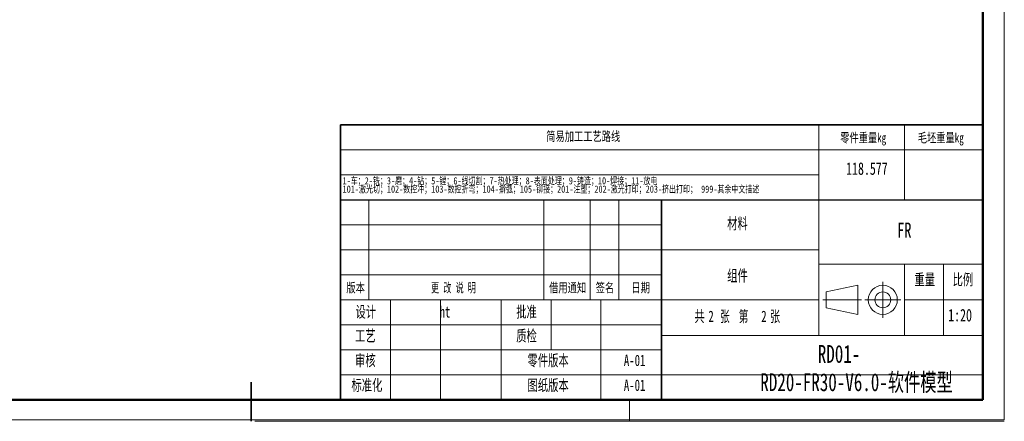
# Paper-space layout '图纸2' of a CAD drawing. Header units: millimetres. Extents: x 0 to 420, y 0 to 297.
# Tile 2 of 19: x 144 to 420, y 0 to 112. Entities that reach past the tile are written whole.
import ezdxf

# ---------------------------------------------------------------- set-up
doc = ezdxf.new("R2010")
doc.units = ezdxf.units.MM
doc.linetypes.add('CENTERX2', pattern=[20.32, 12.7, -2.54, 2.54, -2.54])
doc.layers.get('0').update_dxf_attribs({"lineweight": 18})
doc.layers.add('细线层', color=7, linetype='Continuous', lineweight=25)
doc.styles.add('SLDTEXTSTYLE0', font='txt', dxfattribs={"width": 0.7})
doc.styles.add('SLDTEXTSTYLE1', font='txt', dxfattribs={"width": 0.7})
doc.styles.add('SLDTEXTSTYLE2', font='txt', dxfattribs={"width": 0.614286})
doc.styles.add('SLDTEXTSTYLE3', font='txt', dxfattribs={"width": 0.6})

# ---------------------------------------------------------------- blocks, each defined once
blk = doc.blocks.new('SW_NOTE_23')
at = {"color": 0, "linetype": 'Continuous', "lineweight": 0, "attachment_point": 2}
for s, insert, char_height, width, style in [('共', (2.18, 4.09), 3.17, 5.8604, 'SLDTEXTSTYLE0'), ('2', (5.42, 4.09), 3.17, 2.4584, 'SLDTEXTSTYLE1'), ('张  第', (11.91, 4.09), 3.175, 15.6444, 'SLDTEXTSTYLE3'), ('2', (20.24, 4.09), 3.17, 2.4584, 'SLDTEXTSTYLE1'), ('张', (23.35, 4.09), 3.17, 5.6866, 'SLDTEXTSTYLE0')]:
    blk.add_mtext(s, dxfattribs=dict(at, insert=insert, char_height=char_height, width=width, style=style))
blk = doc.blocks.new('SW_NOTE_24')
at = {"color": 0, "linetype": 'Continuous', "lineweight": 0, "char_height": 2, "attachment_point": 1, "style": 'SLDTEXTSTYLE0'}
for s, insert, width in [('1-车；2-铣；3-磨；4-钻；5-镗；6-线切割；7-热处理；8-表面处理；9-铸造；10-焊接；11-放电', (0, 2.58), 171.5039), ('101-激光切；102-数控冲；103-数控折弯；104-擀弧；105-铆接；201-注塑；202-激光打印；203-挤出打印； 999-其余中文描述', (0, 0.25), 225.6425)]:
    blk.add_mtext(s, dxfattribs=dict(at, insert=insert, width=width))

psp = doc.layouts.new('图纸2')

# ---------------------------------------------------------------- linework, layer by layer
at = {"color": 7, "linetype": 'Continuous', "lineweight": 18}
for p, q in [((419.992988, 297.3965803), (419.992988, 0.3965803)), ((367.9959285, 75.9894456), (367.9959285, 82.9894456)), ((391.9959285, 75.9894456), (391.9959285, 82.9894456)), ((233.9959285, 75.9894456), (413.9959285, 75.9894456)), ((367.9959285, 61.9894456), (367.9959285, 75.9894456)), ((391.9959285, 61.9894456), (391.9959285, 75.9894456)), ((367.9959285, 68.9894456), (233.9959285, 68.9894456)), ((241.9959285, 33.9894456), (241.9959285, 61.9894456)), ((290.9959285, 33.9894456), (290.9959285, 61.9894456)), ((303.9959285, 33.9894456), (303.9959285, 61.9894456)), ((311.9959285, 33.9894456), (311.9959285, 61.9894456)), ((367.9959285, 61.9894456), (367.9959285, 23.9894456)), ((323.9959285, 54.9894456), (233.9959285, 54.9894456)), ((323.9959285, 47.9894456), (233.9959285, 47.9894456)), ((323.9959285, 47.9894456), (367.9959285, 47.9894456)), ((413.9959285, 43.9894456), (367.9959285, 43.9894456)), ((391.9959285, 43.9894456), (391.9959285, 23.9894456)), ((402.9959285, 43.9894456), (402.9959285, 23.9894456)), ((323.9959285, 40.9894456), (233.9959285, 40.9894456)), ((370.1199914, 36.1982256), (378.9507352, 38.0539706)), ((370.1199914, 36.1982256), (370.1199914, 31.7806655)), ((378.9507352, 38.0539706), (378.9507352, 29.9249205)), ((367.9959285, 33.9894456), (233.9959285, 33.9894456)), ((247.9959285, 5.9894456), (247.9959285, 33.9894456)), ((261.9959285, 5.9894456), (261.9959285, 33.9894456)), ((278.9959285, 5.9894456), (278.9959285, 33.9894456)), ((292.9959285, 19.9894456), (292.9959285, 33.9894456)), ((306.9959285, 5.9894456), (306.9959285, 33.9894456)), ((391.9959285, 33.9894456), (413.9959285, 33.9894456)), ((370.1199914, 31.7806655), (378.9507352, 29.9249205)), ((323.9959285, 26.9894456), (233.9959285, 26.9894456)), ((367.9959285, 23.9894456), (323.9959285, 23.9894456)), ((413.9959285, 23.9894456), (367.9959285, 23.9894456)), ((323.9959285, 19.9894456), (233.9959285, 19.9894456)), ((323.9959285, 12.9894456), (233.9959285, 12.9894456)), ((314.9959285, 5.9894456), (314.9959285, -0.0105544)), ((-0.0005116, 0.3965803), (419.992988, 0.3965803)), ((209.9959285, -0.0105544), (419.9959285, -0.0105544))]:
    psp.add_line(p, q, dxfattribs=at)
at = {"color": 7, "linetype": 'Continuous', "lineweight": 50}
for p, q in [((413.9959285, 5.9894456), (413.9959285, 290.9894456)), ((23.9959285, 5.9894456), (413.9959285, 5.9894456)), ((233.9959285, 5.9894456), (413.9959285, 5.9894456))]:
    psp.add_line(p, q, dxfattribs=at)
at = {"color": 7, "linetype": 'Continuous', "lineweight": 35}
for p, q in [((233.9959285, 61.9894456), (233.9959285, 82.9894456)), ((233.9959285, 82.9894456), (413.9959285, 82.9894456)), ((233.9959285, 61.9894456), (233.9959285, 5.9894456)), ((323.9959285, 61.9894456), (323.9959285, 5.9894456)), ((413.9959285, 61.9894456), (413.9959285, 5.9894456)), ((208.9959285, 10.9894456), (208.9959285, -0.0105544)), ((413.9959285, 5.9894456), (233.9959285, 5.9894456))]:
    psp.add_line(p, q, dxfattribs=at)
at = {"color": 7, "linetype": 'Continuous', "lineweight": 25}
psp.add_line((233.9959285, 61.9894456), (413.9959285, 61.9894456), dxfattribs=at)
at = {"color": 7, "linetype": 'CENTERX2', "lineweight": 18}
for p, q in [((385.9533574, 28.9249205), (385.9533574, 39.0539706)), ((369.1199914, 33.9894456), (379.9507352, 33.9894456)), ((380.8888324, 33.9894456), (391.0178825, 33.9894456))]:
    psp.add_line(p, q, dxfattribs=at)
at = {"color": 7, "linetype": 'Continuous', "lineweight": 18}
for radius in [4.064525, 2.2087801]:
    psp.add_circle((385.9533574, 33.9894456), radius, dxfattribs=at)
at = {"layer": '细线层', "color": 7, "lineweight": 18}
psp.add_line((323.9959285, 12.9894456), (413.9959285, 12.9894456), dxfattribs=at)

# ---------------------------------------------------------------- block references
at = {"color": 7, "linetype": 'Continuous', "lineweight": 0}
for name, p in [('SW_NOTE_24', (234.6133375, 65.7450621)), ('SW_NOTE_23', (332.418146, 26.8797787))]:
    psp.add_blockref(name, p, dxfattribs=at)

# ---------------------------------------------------------------- texts
at = {"color": 7, "linetype": 'Continuous', "lineweight": 0, "attachment_point": 2}
for s, insert, char_height, width, style in [('简易加工工艺路线', (302.0249592, 81.104479), 2.64583333, 41.697742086, 'SLDTEXTSTYLE0'), ('零件重量kg', (380.4551497, 80.7067115), 2.64583333, 26.094716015, 'SLDTEXTSTYLE0'), ('毛坯重量kg', (402.1912959, 80.7067115), 2.64583333, 26.094716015, 'SLDTEXTSTYLE0'), ('118.577', (381.4992915, 72.4968666), 3.5, 23.322905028, 'SLDTEXTSTYLE1'), ('材料', (345.2504385, 56.9594558), 3.175, 12.242374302, 'SLDTEXTSTYLE0'), ('FR', (391.968778, 55.6307881), 4.23333333, 8.111918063, 'SLDTEXTSTYLE1'), ('组件', (345.2504385, 42.3567866), 3.175, 12.118212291, 'SLDTEXTSTYLE0'), ('重量', (397.6959531, 41.270776), 3.175, 12.192709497, 'SLDTEXTSTYLE0'), ('比例', (408.3966678, 41.270776), 3.175, 11.249078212, 'SLDTEXTSTYLE0'), ('版本', (238.2513583, 38.7168178), 2.64583333, 10.119203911, 'SLDTEXTSTYLE0'), ('更 改 说 明', (265.6770157, 38.7168178), 2.64583333, 24.824378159, 'SLDTEXTSTYLE2'), ('借用通知', (297.6411313, 38.7168178), 2.64583333, 20.569506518, 'SLDTEXTSTYLE0'), ('签名', (308.1061666, 38.7168178), 2.64583333, 9.70533054, 'SLDTEXTSTYLE0'), ('日期', (318.1061766, 38.7168178), 2.64583333, 9.125907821, 'SLDTEXTSTYLE0'), ('设计', (241.1282152, 32.2180943), 3.175, 12.093379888, 'SLDTEXTSTYLE0'), ('ht', (263.2847397, 32.2180944), 3.175, 5.711452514, 'SLDTEXTSTYLE1'), ('批准', (286.1282252, 32.2180943), 3.175, 12.192709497, 'SLDTEXTSTYLE0'), ('1:20', (407.6063901, 31.4485132), 3.5, 12.865921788, 'SLDTEXTSTYLE1'), ('工艺', (240.9684929, 25.5202926), 3.175, 11.994050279, 'SLDTEXTSTYLE0'), ('质检', (286.1282252, 25.5202926), 3.175, 12.167877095, 'SLDTEXTSTYLE0'), ('RD01-', (373.6904699, 21.3538255), 5, 24.363128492, 'SLDTEXTSTYLE1'), ('审核', (240.9684929, 18.6344349), 3.175, 11.770558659, 'SLDTEXTSTYLE0'), ('零件版本', (292.1854278, 18.6344349), 3.175, 24.857234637, 'SLDTEXTSTYLE0'), ('A-01', (316.4287355, 18.634435), 3.175, 12.018882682, 'SLDTEXTSTYLE1'), ('RD20-FR30-V6.0-软件模型', (378.5967199, 13.4326354), 5, 114.150837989, 'SLDTEXTSTYLE0'), ('标准化', (241.4126524, 11.6837024), 3.175, 18.524972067, 'SLDTEXTSTYLE0'), ('图纸版本', (292.1854278, 11.6837024), 3.175, 24.261256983, 'SLDTEXTSTYLE0'), ('A-01', (316.4287355, 11.6837025), 3.175, 12.018882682, 'SLDTEXTSTYLE1')]:
    psp.add_mtext(s, dxfattribs=dict(at, insert=insert, char_height=char_height, width=width, style=style))

doc.saveas('drawing.dxf')
